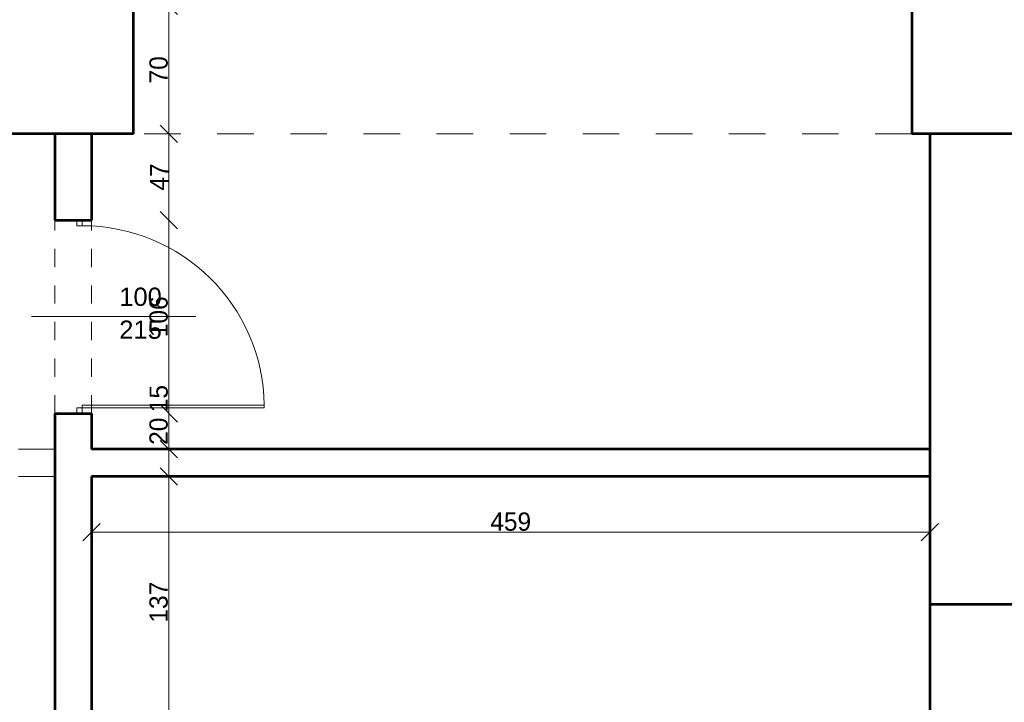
# Model space of a CAD drawing. Header units: inches. Extents: x -21887 to 84279, y -131485 to 67836.
# Tile 43 of 256: x 12188 to 17576, y -21474 to -17740. Entities that reach past the tile are written whole.
import ezdxf

# ---------------------------------------------------------------- set-up
doc = ezdxf.new("R2010")
doc.units = ezdxf.units.IN
doc.header["$MEASUREMENT"] = 0
doc.linetypes.add('Dashed', pattern=[400, 200, -200])
doc.linetypes.add('Dashed copy', pattern=[200, 100, -100])
doc.layers.get('0').update_dxf_attribs({"lineweight": 13})
doc.layers.get('Defpoints').update_dxf_attribs({"lineweight": 13})
for name, color, linetype, lineweight in [('AI_MURY', 7, 'Continuous', 53), ('Dimensioning', 7, 'Continuous', 13), ('dzialowki', 7, 'Continuous', 53), ('PODCIAGI', 7, 'Continuous', 13)]:
    doc.layers.add(name, color=color, linetype=linetype, lineweight=lineweight)
doc.styles.add('GENERATED_STYLE_7', font='txt')
doc.styles.add('Style-Courier New', font='txt')
doc.dimstyles.new('Dimstyle_4', dxfattribs={"dimtxt": 100, "dimasz": 95, "dimexe": 0, "dimexo": 0, "dimgap": 0.09, "dimtad": 1, "dimdec": 0, "dimlfac": 0.1, "dimzin": 0, "dimdsep": 46, "dimlunit": 5, "dimtxsty": 'GENERATED_STYLE_7', "dimblk": 'ARROWHEAD_6', "dimcen": 0.09, "dimclrd": 161, "dimclre": 161, "dimclrt": 7, "dimadec": 0, "dimazin": 0, "dimtfac": 1, "dimtdec": 0, "dimtmove": 0, "dimatfit": 3, "dimfxl": 0, "dimtolj": 1, "dimtzin": 0, "dimarcsym": 0})
doc.dimstyles.new('Dimstyle_5', dxfattribs={"dimtxt": 100, "dimasz": 95, "dimexe": 0.18, "dimexo": 0, "dimgap": 0.09, "dimtad": 1, "dimtih": 1, "dimtoh": 1, "dimdec": 0, "dimlfac": 0.1, "dimzin": 0, "dimdsep": 46, "dimlunit": 5, "dimtxsty": 'GENERATED_STYLE_7', "dimblk": 'ARROWHEAD_6', "dimcen": 0.09, "dimclrd": 161, "dimclre": 161, "dimclrt": 7, "dimadec": 0, "dimazin": 0, "dimtfac": 1, "dimtdec": 0, "dimtmove": 0, "dimatfit": 3, "dimfxl": 0, "dimtolj": 1, "dimtzin": 0, "dimarcsym": 0})

# ---------------------------------------------------------------- blocks, each defined once
blk = doc.blocks.new('ARROWHEAD_6')
at = {"color": 0, "linetype": 'Continuous'}
for p, q in [((0, 0), (-1, 0)), ((-0.5, -0.5), (0.5, 0.5))]:
    blk.add_line(p, q, dxfattribs=at)
blk = doc.blocks.new('*U184')
at = {"layer": 'Defpoints', "color": 0, "linetype": 'Continuous'}
for p in [(-270, -21459.3), (57580.5, -21459.3), (56990.5, -24609.3)]:
    blk.add_point(p, dxfattribs=at)
at = {"layer": 'Dimensioning', "color": 161, "linetype": 'Continuous', "lineweight": -2}
for p, q in [((-269.9, -21459.3), (-270, -21459.3)), ((-270, -24514.3), (-270, -21554.3)), ((-269.9, -24609.3), (-270, -24609.3))]:
    blk.add_line(p, q, dxfattribs=at)
at = {"layer": 'Dimensioning', "color": 161, "linetype": 'Continuous', "lineweight": -2, "xscale": 95, "yscale": 95, "zscale": 95}
for p, rotation in [((-270, -21459.3), 90), ((-270, -24609.3), 270)]:
    blk.add_blockref('ARROWHEAD_6', p, dxfattribs=dict(at, rotation=rotation))
at = {"layer": 'Dimensioning', "color": 7, "linetype": 'Continuous', "insert": (-326.3, -23034.3), "char_height": 100, "attachment_point": 5, "rotation": 90, "style": 'GENERATED_STYLE_7'}
blk.add_mtext('315', dxfattribs=at)
blk = doc.blocks.new('*U1771')
at = {"layer": 'Defpoints'}
for p in [(122.4, -22997.2), (57973, -22997.2), (122.4, -23034.3), (57383, -26147.2)]:
    blk.add_point(p, dxfattribs=at)
at = {"layer": 'Dimensioning', "color": 161, "linetype": 'Continuous'}
blk.add_blockref('*U184', (392.5, -1537.9), dxfattribs=at)
blk = doc.blocks.new('*D1914')
at = {"layer": 'Defpoints'}
for p in [(122.4, 0), (122.4, -22997.2), (57973, -22997.2), (57383, -26147.2)]:
    blk.add_point(p, dxfattribs=at)
at = {"layer": 'Dimensioning', "color": 161, "linetype": 'Continuous'}
blk.add_blockref('*U1771', (0, 0), dxfattribs=at)
blk = doc.blocks.new('*U1051')
at = {"layer": 'Defpoints', "color": 0, "linetype": 'Continuous'}
for p in [(12580.5, -20542.4), (17169.4, -20530.4), (17169.4, -20542.4)]:
    blk.add_point(p, dxfattribs=at)
at = {"layer": 'Dimensioning', "color": 161, "linetype": 'Continuous', "lineweight": -2}
for p, q in [((12580.5, -20542.4), (12580.5, -20542.6)), ((12675.5, -20542.4), (17074.4, -20542.4)), ((17169.4, -20542.3), (17169.4, -20542.6))]:
    blk.add_line(p, q, dxfattribs=at)
at = {"layer": 'Dimensioning', "color": 161, "linetype": 'Continuous', "lineweight": -2, "xscale": 95, "yscale": 95, "zscale": 95, "rotation": 180}
blk.add_blockref('ARROWHEAD_6', (12580.5, -20542.4), dxfattribs=at)
at = {"layer": 'Dimensioning', "color": 161, "linetype": 'Continuous', "lineweight": -2, "xscale": 95, "yscale": 95, "zscale": 95}
blk.add_blockref('ARROWHEAD_6', (17169.4, -20542.4), dxfattribs=at)
at = {"layer": 'Dimensioning', "color": 7, "linetype": 'Continuous', "insert": (14875, -20486.1), "char_height": 100, "attachment_point": 5, "style": 'GENERATED_STYLE_7'}
blk.add_mtext('459', dxfattribs=at)
blk = doc.blocks.new('*D1984')
at = {"layer": 'Defpoints'}
for p in [(12580.5, -20542.4), (14875, -20542.4), (17169.4, -20530.4), (17169.4, -20542.4)]:
    blk.add_point(p, dxfattribs=at)
at = {"layer": 'Dimensioning', "color": 161, "linetype": 'Continuous'}
blk.add_blockref('*U1051', (0, 0), dxfattribs=at)
blk = doc.blocks.new('*U376')
at = {"layer": 'Defpoints', "color": 0, "linetype": 'Continuous'}
for p in [(-3768.9, -23758.2), (61880.5, -23758.2), (62095.5, -27324.3)]:
    blk.add_point(p, dxfattribs=at)
at = {"layer": 'Dimensioning', "color": 161, "linetype": 'Continuous', "lineweight": -2}
for p, q in [((-3768.7, -23758.2), (-3768.9, -23758.2)), ((-3768.9, -27229.3), (-3768.9, -23853.2)), ((-3768.7, -27324.3), (-3768.9, -27324.3))]:
    blk.add_line(p, q, dxfattribs=at)
at = {"layer": 'Dimensioning', "color": 161, "linetype": 'Continuous', "lineweight": -2, "xscale": 95, "yscale": 95, "zscale": 95}
for p, rotation in [((-3768.9, -23758.2), 90), ((-3768.9, -27324.3), 270)]:
    blk.add_blockref('ARROWHEAD_6', p, dxfattribs=dict(at, rotation=rotation))
at = {"layer": 'Dimensioning', "color": 7, "linetype": 'Continuous', "insert": (-3825.2, -25541.2), "char_height": 100, "attachment_point": 5, "rotation": 90, "style": 'GENERATED_STYLE_7'}
blk.add_mtext('357', dxfattribs=at)
blk = doc.blocks.new('*U1772')
at = {"layer": 'Defpoints'}
for p in [(-2777.6, -24404.3), (62871.9, -24404.3), (-2777.6, -25541.2), (63086.9, -27970.5)]:
    blk.add_point(p, dxfattribs=at)
at = {"layer": 'Dimensioning', "color": 161, "linetype": 'Continuous'}
blk.add_blockref('*U376', (991.3, -646.2), dxfattribs=at)
blk = doc.blocks.new('*D2396')
at = {"layer": 'Defpoints'}
for p in [(-2777.6, 0), (-2777.6, -24404.3), (62871.9, -24404.3), (63086.9, -27970.5)]:
    blk.add_point(p, dxfattribs=at)
at = {"layer": 'Dimensioning', "color": 161, "linetype": 'Continuous'}
blk.add_blockref('*U1772', (0, 0), dxfattribs=at)
blk = doc.blocks.new('*U377')
at = {"layer": 'Defpoints', "color": 0, "linetype": 'Continuous'}
for p in [(-3768.9, -21459.3), (61832.4, -21459.3), (61880.5, -23758.2)]:
    blk.add_point(p, dxfattribs=at)
at = {"layer": 'Dimensioning', "color": 161, "linetype": 'Continuous', "lineweight": -2}
for p, q in [((-3768.7, -21459.3), (-3768.9, -21459.3)), ((-3768.9, -23663.2), (-3768.9, -21554.3)), ((-3768.7, -23758.2), (-3768.9, -23758.2))]:
    blk.add_line(p, q, dxfattribs=at)
at = {"layer": 'Dimensioning', "color": 161, "linetype": 'Continuous', "lineweight": -2, "xscale": 95, "yscale": 95, "zscale": 95}
for p, rotation in [((-3768.9, -21459.3), 90), ((-3768.9, -23758.2), 270)]:
    blk.add_blockref('ARROWHEAD_6', p, dxfattribs=dict(at, rotation=rotation))
at = {"layer": 'Dimensioning', "color": 7, "linetype": 'Continuous', "insert": (-3825.2, -22608.7), "char_height": 100, "attachment_point": 5, "rotation": 90, "style": 'GENERATED_STYLE_7'}
blk.add_mtext('230', dxfattribs=at)
blk = doc.blocks.new('*U1773')
at = {"layer": 'Defpoints'}
for p in [(-3488.6, -22004), (62112.7, -22004), (-3488.6, -22608.7), (62160.9, -24302.8)]:
    blk.add_point(p, dxfattribs=at)
at = {"layer": 'Dimensioning', "color": 161, "linetype": 'Continuous'}
blk.add_blockref('*U377', (280.3, -544.7), dxfattribs=at)
blk = doc.blocks.new('*D2397')
at = {"layer": 'Defpoints'}
for p in [(-3488.6, 0), (-3488.6, -22004), (62112.7, -22004), (62160.9, -24302.8)]:
    blk.add_point(p, dxfattribs=at)
at = {"layer": 'Dimensioning', "color": 161, "linetype": 'Continuous'}
blk.add_blockref('*U1773', (0, 0), dxfattribs=at)
blk = doc.blocks.new('*U389')
at = {"layer": 'Defpoints', "color": 0, "linetype": 'Continuous'}
for p in [(12797.4, -20239.3), (13004.7, -20239.3), (12407.1, -21612.9)]:
    blk.add_point(p, dxfattribs=at)
at = {"layer": 'Dimensioning', "color": 161, "linetype": 'Continuous', "lineweight": -2}
for p, q in [((13004.6, -20239.3), (13004.7, -20239.3)), ((13004.7, -21517.9), (13004.7, -20334.3)), ((13004.6, -21612.9), (13004.7, -21612.9))]:
    blk.add_line(p, q, dxfattribs=at)
at = {"layer": 'Dimensioning', "color": 161, "linetype": 'Continuous', "lineweight": -2, "xscale": 95, "yscale": 95, "zscale": 95}
for p, rotation in [((13004.7, -20239.3), 90), ((13004.7, -21612.9), 270)]:
    blk.add_blockref('ARROWHEAD_6', p, dxfattribs=dict(at, rotation=rotation))
at = {"layer": 'Dimensioning', "color": 7, "linetype": 'Continuous', "insert": (12948.5, -20926.1), "char_height": 100, "attachment_point": 5, "rotation": 90, "style": 'GENERATED_STYLE_7'}
blk.add_mtext('137', dxfattribs=at)
blk = doc.blocks.new('*D2469')
at = {"layer": 'Defpoints'}
for p in [(12797.4, -20239.3), (13004.7, -20239.3), (13004.7, -20926.1), (12407.1, -21612.9)]:
    blk.add_point(p, dxfattribs=at)
at = {"layer": 'Dimensioning', "color": 161, "linetype": 'Continuous'}
blk.add_blockref('*U389', (0, 0), dxfattribs=at)
blk = doc.blocks.new('*U390')
at = {"layer": 'Defpoints', "color": 0, "linetype": 'Continuous'}
for p in [(12797.4, -20089.3), (13004.7, -20089.3), (12797.4, -20239.3)]:
    blk.add_point(p, dxfattribs=at)
at = {"layer": 'Dimensioning', "color": 161, "linetype": 'Continuous', "lineweight": -2}
for p, q in [((13004.7, -19994.3), (13004.7, -19725.9)), ((13004.6, -20089.3), (13004.7, -20089.3)), ((13004.7, -20239.3), (13004.7, -20089.3)), ((13004.6, -20239.3), (13004.7, -20239.3)), ((13004.7, -20334.3), (13004.7, -20429.3))]:
    blk.add_line(p, q, dxfattribs=at)
at = {"layer": 'Dimensioning', "color": 161, "linetype": 'Continuous', "lineweight": -2, "xscale": 95, "yscale": 95, "zscale": 95}
for p, rotation in [((13004.7, -20089.3), 270), ((13004.7, -20239.3), 90)]:
    blk.add_blockref('ARROWHEAD_6', p, dxfattribs=dict(at, rotation=rotation))
at = {"layer": 'Dimensioning', "color": 7, "linetype": 'Continuous', "insert": (12949, -19812.6), "char_height": 100, "attachment_point": 5, "rotation": 90, "style": 'GENERATED_STYLE_7'}
blk.add_mtext('15', dxfattribs=at)
blk = doc.blocks.new('*D2470')
at = {"layer": 'Defpoints'}
for p in [(13004.7, -19812.6), (12797.4, -20089.3), (13004.7, -20089.3), (12797.4, -20239.3)]:
    blk.add_point(p, dxfattribs=at)
at = {"layer": 'Dimensioning', "color": 161, "linetype": 'Continuous'}
blk.add_blockref('*U390', (0, 0), dxfattribs=at)
blk = doc.blocks.new('*U391')
at = {"layer": 'Defpoints', "color": 0, "linetype": 'Continuous'}
for p in [(12380.5, -19893.2), (13004.7, -19893.2), (12797.4, -20089.3)]:
    blk.add_point(p, dxfattribs=at)
at = {"layer": 'Dimensioning', "color": 161, "linetype": 'Continuous', "lineweight": -2}
for p, q in [((13004.6, -19893.2), (13004.7, -19893.2)), ((13004.7, -19994.3), (13004.7, -19988.2)), ((13004.6, -20089.3), (13004.7, -20089.3))]:
    blk.add_line(p, q, dxfattribs=at)
at = {"layer": 'Dimensioning', "color": 161, "linetype": 'Continuous', "lineweight": -2, "xscale": 95, "yscale": 95, "zscale": 95}
for p, rotation in [((13004.7, -19893.2), 90), ((13004.7, -20089.3), 270)]:
    blk.add_blockref('ARROWHEAD_6', p, dxfattribs=dict(at, rotation=rotation))
at = {"layer": 'Dimensioning', "color": 7, "linetype": 'Continuous', "insert": (12948.5, -19991.2), "char_height": 100, "attachment_point": 5, "rotation": 90, "style": 'GENERATED_STYLE_7'}
blk.add_mtext('20', dxfattribs=at)
blk = doc.blocks.new('*D2471')
at = {"layer": 'Defpoints'}
for p in [(12380.5, -19893.2), (13004.7, -19893.2), (13004.7, -19991.2), (12797.4, -20089.3)]:
    blk.add_point(p, dxfattribs=at)
at = {"layer": 'Dimensioning', "color": 161, "linetype": 'Continuous'}
blk.add_blockref('*U391', (0, 0), dxfattribs=at)
blk = doc.blocks.new('*U392')
at = {"layer": 'Defpoints', "color": 0, "linetype": 'Continuous'}
for p in [(12380.5, -18837.1), (13004.7, -18837.1), (12380.5, -19893.2)]:
    blk.add_point(p, dxfattribs=at)
at = {"layer": 'Dimensioning', "color": 161, "linetype": 'Continuous', "lineweight": -2}
for p, q in [((13004.6, -18837.1), (13004.7, -18837.1)), ((13004.7, -19798.2), (13004.7, -18932.1)), ((13004.6, -19893.2), (13004.7, -19893.2))]:
    blk.add_line(p, q, dxfattribs=at)
at = {"layer": 'Dimensioning', "color": 161, "linetype": 'Continuous', "lineweight": -2, "xscale": 95, "yscale": 95, "zscale": 95}
for p, rotation in [((13004.7, -18837.1), 90), ((13004.7, -19893.2), 270)]:
    blk.add_blockref('ARROWHEAD_6', p, dxfattribs=dict(at, rotation=rotation))
at = {"layer": 'Dimensioning', "color": 7, "linetype": 'Continuous', "insert": (12948.5, -19365.1), "char_height": 100, "attachment_point": 5, "rotation": 90, "style": 'GENERATED_STYLE_7'}
blk.add_mtext('106', dxfattribs=at)
blk = doc.blocks.new('*D2472')
at = {"layer": 'Defpoints'}
for p in [(12380.5, -18837.1), (13004.7, -18837.1), (13004.7, -19365.1), (12380.5, -19893.2)]:
    blk.add_point(p, dxfattribs=at)
at = {"layer": 'Dimensioning', "color": 161, "linetype": 'Continuous'}
blk.add_blockref('*U392', (0, 0), dxfattribs=at)
blk = doc.blocks.new('*U393')
at = {"layer": 'Defpoints', "color": 0, "linetype": 'Continuous'}
for p in [(12580.5, -18364.3), (13004.7, -18364.3), (12380.5, -18837.1)]:
    blk.add_point(p, dxfattribs=at)
at = {"layer": 'Dimensioning', "color": 161, "linetype": 'Continuous', "lineweight": -2}
for p, q in [((13004.6, -18364.3), (13004.7, -18364.3)), ((13004.7, -18742.1), (13004.7, -18459.3)), ((13004.6, -18837.1), (13004.7, -18837.1))]:
    blk.add_line(p, q, dxfattribs=at)
at = {"layer": 'Dimensioning', "color": 161, "linetype": 'Continuous', "lineweight": -2, "xscale": 95, "yscale": 95, "zscale": 95}
for p, rotation in [((13004.7, -18364.3), 90), ((13004.7, -18837.1), 270)]:
    blk.add_blockref('ARROWHEAD_6', p, dxfattribs=dict(at, rotation=rotation))
at = {"layer": 'Dimensioning', "color": 7, "linetype": 'Continuous', "insert": (12950.9, -18600.7), "char_height": 100, "attachment_point": 5, "rotation": 90, "style": 'GENERATED_STYLE_7'}
blk.add_mtext('47', dxfattribs=at)
blk = doc.blocks.new('*D2473')
at = {"layer": 'Defpoints'}
for p in [(12580.5, -18364.3), (13004.7, -18364.3), (13004.7, -18600.7), (12380.5, -18837.1)]:
    blk.add_point(p, dxfattribs=at)
at = {"layer": 'Dimensioning', "color": 161, "linetype": 'Continuous'}
blk.add_blockref('*U393', (0, 0), dxfattribs=at)
blk = doc.blocks.new('*U394')
at = {"layer": 'Defpoints', "color": 0, "linetype": 'Continuous'}
for p in [(12580.5, -17664.3), (13004.7, -17664.3), (12580.5, -18364.3)]:
    blk.add_point(p, dxfattribs=at)
at = {"layer": 'Dimensioning', "color": 161, "linetype": 'Continuous', "lineweight": -2}
for p, q in [((13004.6, -17664.3), (13004.7, -17664.3)), ((13004.7, -18269.3), (13004.7, -17759.3)), ((13004.6, -18364.3), (13004.7, -18364.3))]:
    blk.add_line(p, q, dxfattribs=at)
at = {"layer": 'Dimensioning', "color": 161, "linetype": 'Continuous', "lineweight": -2, "xscale": 95, "yscale": 95, "zscale": 95}
for p, rotation in [((13004.7, -17664.3), 90), ((13004.7, -18364.3), 270)]:
    blk.add_blockref('ARROWHEAD_6', p, dxfattribs=dict(at, rotation=rotation))
at = {"layer": 'Dimensioning', "color": 7, "linetype": 'Continuous', "insert": (12948.5, -18014.3), "char_height": 100, "attachment_point": 5, "rotation": 90, "style": 'GENERATED_STYLE_7'}
blk.add_mtext('70', dxfattribs=at)
blk = doc.blocks.new('*D2474')
at = {"layer": 'Defpoints'}
for p in [(12580.5, -17664.3), (13004.7, -17664.3), (13004.7, -18014.3), (12580.5, -18364.3)]:
    blk.add_point(p, dxfattribs=at)
at = {"layer": 'Dimensioning', "color": 161, "linetype": 'Continuous'}
blk.add_blockref('*U394', (0, 0), dxfattribs=at)

msp = doc.modelspace()

# ---------------------------------------------------------------- linework, layer by layer
at = {"layer": 'AI_MURY', "color": 7, "linetype": 'Continuous'}
for p, q in [((12810.5, -18364.3), (12810.5, -17664.3)), ((17069.4, -17664.3), (17069.4, -18364.3)), ((12810.5, -18364.3), (12110.5, -18364.3)), ((17769.4, -18364.3), (17069.4, -18364.3)), ((17169.4, -18364.3), (17169.4, -24969.3)), ((17769.4, -20939.3), (17169.4, -20939.3))]:
    msp.add_line(p, q, dxfattribs=at)
at = {"layer": 'dzialowki', "color": 12, "linetype": 'Continuous'}
for p, q in [((12380.5, -18364.3), (12380.5, -18837.1)), ((12580.5, -18364.3), (12580.5, -18837.1)), ((12380.5, -18837.1), (12580.5, -18837.1)), ((12380.5, -19893.2), (12380.5, -21613.2)), ((12380.5, -19893.2), (12580.5, -19893.2)), ((12580.5, -19893.2), (12580.5, -20089.3)), ((17169.4, -20089.3), (12580.5, -20089.3)), ((12580.5, -20239.3), (12580.5, -21613.2)), ((17169.4, -20239.3), (12580.5, -20239.3))]:
    msp.add_line(p, q, dxfattribs=at)
at = {"layer": 'PODCIAGI', "color": 49, "linetype": 'Dashed'}
msp.add_line((17069.4, -18364.3), (12810.5, -18364.3), dxfattribs=at)
at = {"layer": 'PODCIAGI', "color": 5, "linetype": 'Dashed copy'}
for p, q in [((12380.5, -19893.2), (12380.5, -18837.1)), ((12580.5, -19893.2), (12580.5, -18837.1))]:
    msp.add_line(p, q, dxfattribs=at)
at = {"layer": 'PODCIAGI', "color": 5, "linetype": 'Continuous'}
for p, q in [((12500.5, -18867.1), (12500.5, -18837.1)), ((12530.5, -18867.1), (12530.5, -18837.1)), ((12500.5, -18867.1), (12530.5, -18867.1)), ((13152.3, -19363.2), (12252.3, -19363.2)), ((12500.5, -19863.2), (12530.5, -19863.2)), ((12500.5, -19893.2), (12500.5, -19863.2)), ((12530.5, -19848.2), (13526.6, -19848.2)), ((12530.5, -19863.2), (12530.5, -19848.2)), ((12530.5, -19893.2), (12530.5, -19863.2)), ((12530.5, -19863.2), (13526.6, -19863.2)), ((13526.6, -19863.2), (13526.6, -19848.2))]:
    msp.add_line(p, q, dxfattribs=at)
at = {"layer": 'PODCIAGI', "color": 12, "linetype": 'Dashed'}
for p, q in [((12380.5, -20089.3), (11030.5, -20089.3)), ((12380.5, -20239.3), (11030.5, -20239.3))]:
    msp.add_line(p, q, dxfattribs=at)
at = {"layer": 'PODCIAGI', "color": 7, "linetype": 'Continuous'}
msp.add_arc((12530.5, -19863.2), 996.2, 0.8627, 90, dxfattribs=at)

# ---------------------------------------------------------------- texts
at = {"layer": 'PODCIAGI', "color": 5, "insert": (12849.2, -19205.6), "char_height": 100, "width": 704.483, "attachment_point": 2, "line_spacing_factor": 1.079165, "style": 'GENERATED_STYLE_7'}
msp.add_mtext('\\fArial|b0|i0|c238|p39;100\\P215', dxfattribs=at)

# ---------------------------------------------------------------- dimensions: what is measured, and where the dimension line sits
at = {"layer": 'Dimensioning', "color": 161, "linetype": 'Continuous'}
for base, p1, p2, picture, middle in [((-3488.6, -22004), (62160.9, -24302.8), (62112.7, -22004), '*D2397', (-3488.6, 0)), ((-2777.6, -24404.3), (63086.9, -27970.5), (62871.9, -24404.3), '*D2396', (-2777.6, 0)), ((122.4, -22997.2), (57383, -26147.2), (57973, -22997.2), '*D1914', (122.4, 0)), ((13004.7, -17664.3), (12580.5, -18364.3), (12580.5, -17664.3), '*D2474', (13004.7, -18014.3)), ((13004.7, -18364.3), (12380.5, -18837.1), (12580.5, -18364.3), '*D2473', (13004.7, -18600.7)), ((13004.7, -18837.1), (12380.5, -19893.2), (12380.5, -18837.1), '*D2472', (13004.7, -19365.1)), ((13004.7, -20089.3), (12797.4, -20239.3), (12797.4, -20089.3), '*D2470', (13004.7, -19812.6)), ((13004.7, -19893.2), (12797.4, -20089.3), (12380.5, -19893.2), '*D2471', (13004.7, -19991.2)), ((13004.7, -20239.3), (12407.1, -21612.9), (12797.4, -20239.3), '*D2469', (13004.7, -20926.1))]:
    dim = msp.add_linear_dim(base=base, p1=p1, p2=p2, angle=90, dimstyle='Dimstyle_4', override={"dimtxsty": 'Style-Courier New', "dimclrd": 0, "dimclre": 161, "dimlwe": 0}, dxfattribs=at)
    dim.commit()
    dim.dimension.update_dxf_attribs({"geometry": picture, "text_midpoint": middle, "dimtype": 128})
dim = msp.add_linear_dim(base=(17169.4, -20542.4), p1=(12580.5, -20542.4), p2=(17169.4, -20530.4), dimstyle='Dimstyle_5', override={"dimtxsty": 'Style-Courier New', "dimclrd": 0, "dimclre": 161, "dimlwe": 0}, dxfattribs=at)
dim.commit()
dim.dimension.update_dxf_attribs({"geometry": '*D1984', "text_midpoint": (14875, -20542.4), "dimtype": 128})

doc.saveas('drawing.dxf')
